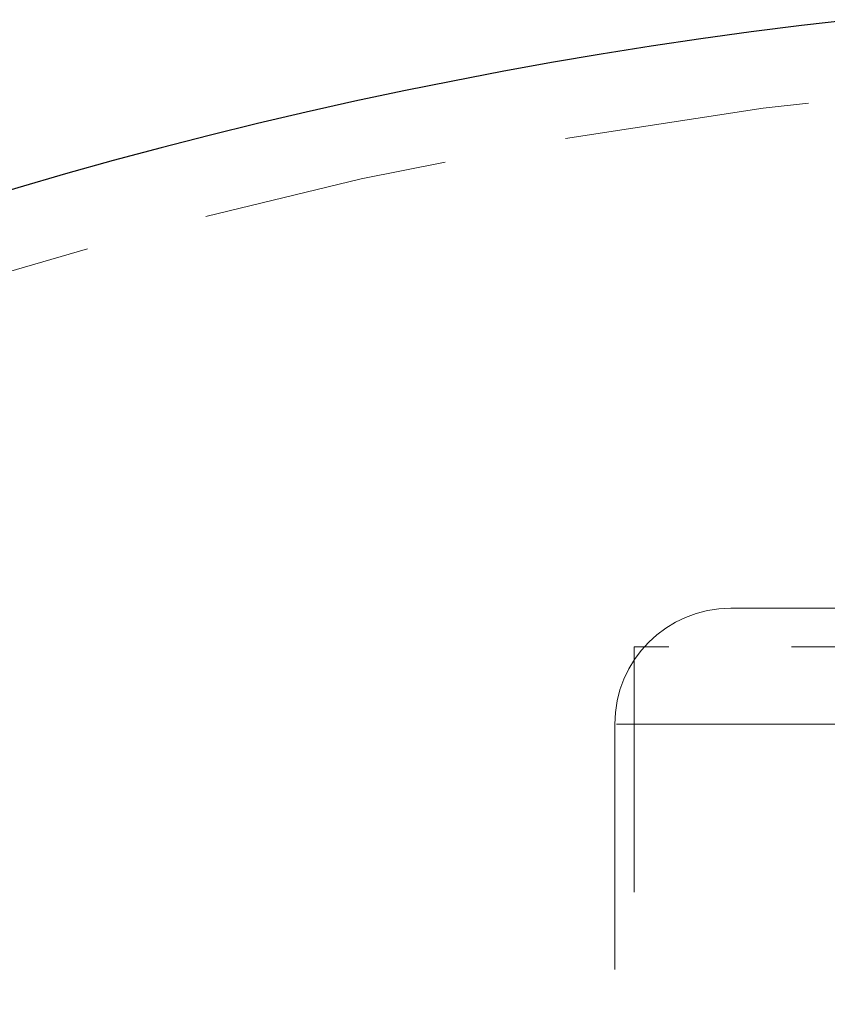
# Model space of a CAD drawing. Header units: millimetres. Extents: x 373 to 928, y 275 to 747.
# Tile 26 of 117: x 447.85 to 452.03, y 394.51 to 399.61. Entities that reach past the tile are written whole.
import ezdxf

# ---------------------------------------------------------------- set-up
doc = ezdxf.new("R2010")
doc.units = ezdxf.units.MM
doc.linetypes.add('HIDDEN', pattern=[1.905, 1.27, -0.635])

msp = doc.modelspace()

# ---------------------------------------------------------------- linework, layer by layer
at = {"color": 7, "linetype": 'HIDDEN', "lineweight": 18}
for p, q in [((451.5298, 396.5644), (458.3298, 396.5644)), ((458.8298, 396.3644), (451.0298, 396.3644)), ((451.0298, 396.3644), (451.0298, 383.5644)), ((450.9298, 395.9644), (450.9298, 383.5644)), ((450.9387, 395.9644), (458.9298, 395.9644))]:
    msp.add_line(p, q, dxfattribs=at)
at = {"color": 7, "linetype": 'Continuous', "lineweight": 25}
msp.add_arc((454.9298, 374.7659), 25, 96.3701, 245.16541, dxfattribs=at)
at = {"color": 7, "linetype": 'HIDDEN', "lineweight": 18}
for centre, radius, start, end in [((454.9298, 374.7659), 24.6, 92.56286, 247.2618), ((451.5298, 395.9644), 0.6, 90, 180)]:
    msp.add_arc(centre, radius, start, end, dxfattribs=at)

doc.saveas('drawing.dxf')
